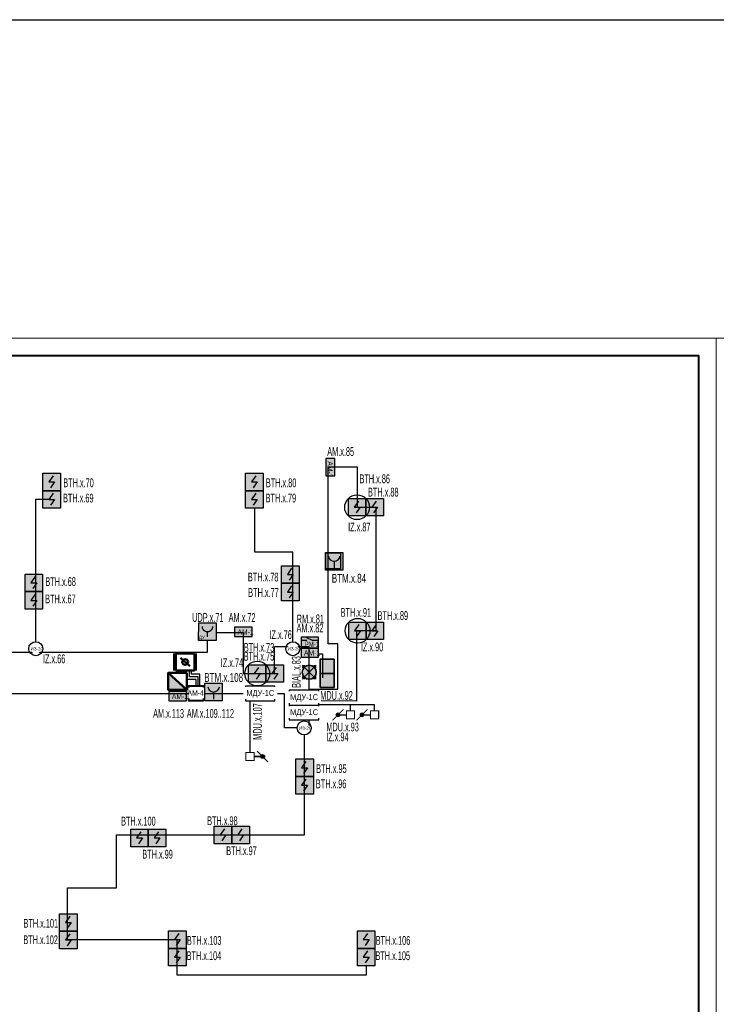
# Model space of a CAD drawing. Header units: millimetres. Extents: x 303602 to 13248484, y -10200551 to -26241.
# Tile 13 of 51: x 490799 to 510667, y -76414 to -48338. Entities that reach past the tile are written whole.
import ezdxf
from ezdxf.enums import TextEntityAlignment as Align

# ---------------------------------------------------------------- set-up
doc = ezdxf.new("R2010")
doc.units = ezdxf.units.MM
doc.set_wipeout_variables(frame=1)
doc.linetypes.add('CONTINOUS', pattern=[0])
for name, color, linetype, lineweight in [('_АПС_Оборудование', 1, 'Continuous', 30), ('RC-Извещатели_пожарные', 1, 'Continuous', 30), ('Воздуховоды', 7, 'Continuous', 18), ('Графика', 253, 'Continuous', 20), ('ОС', 5, 'Continuous', 25), ('Рамка', 7, 'Continuous', 18), ('СС-011-ПОЖ-СИГНАЛИЗАЦИЯ', 1, 'Continuous', 30), ('УГО АПС и АПЗ$0$_АПС_Оборудование', 1, 'Continuous', 30), ('УГО АПС и АПЗ$0$СС-011-ПОЖ-СИГНАЛИЗАЦИЯ', 1, 'Continuous', 30)]:
    doc.layers.add(name, color=color, linetype=linetype, lineweight=lineweight)
for name, color, linetype in [('EI_HATCH_GALV', 7, 'Continuous'), ('RC-Позиционные_обозначения', 7, 'Continuous'), ('АПС', 5, 'Continuous'), ('АПС_Оборудование', 1, 'Continuous'), ('Комментарии', 210, 'Continuous'), ('ПС', 1, 'Continuous'), ('ССПС', 5, 'Continuous'), ('формат', 250, 'Continuous')]:
    doc.layers.add(name, color=color, linetype=linetype)
doc.layers.add('УГО АПС и АПЗ$0$СС_СОУЭ', color=7, linetype='Continuous', lineweight=35, true_color=0x004961)
doc.styles.add('Arial', font='arial.ttf', dxfattribs={"width": 0.9, "height": 700})
doc.styles.add('Arial Narrow', font='ARIALN.TTF', dxfattribs={"width": 0.9, "height": 600})
doc.styles.add('Arial Narrow_Нум', font='ARIALN.TTF', dxfattribs={"width": 0.7, "height": 250})
doc.styles.add('Arial_2', font='arial.ttf', dxfattribs={"width": 0.9, "height": 400})
doc.styles.add('CP.Text', font='arial.ttf')

# ---------------------------------------------------------------- blocks, each defined once
blk = doc.blocks.new('*U39')
at = {"color": 0, "lineweight": 0}
blk.add_lwpolyline([(-594, 0), (0, 0), (0, 420), (-594, 420)], close=True, dxfattribs=at)
at = {"lineweight": 40}
blk.add_lwpolyline([(-574, 5), (-5, 5), (-5, 415), (-574, 415)], close=True, dxfattribs=at)
at = {"style": 'Arial', "width": 0.9, "flags": 8}
blk.add_attdef('FORMAT', (-36.87, 1.26), '', height=2.8, dxfattribs=at)
blk = doc.blocks.new('*U97')
at = {"lineweight": 35, "true_color": 0xffffff}
h = blk.add_hatch(color=7, dxfattribs=at)
h.dxf.hatch_style = 1
h.paths.add_polyline_path([(0, 500), (0, 0), (500, 0), (500, 500)])
at = {"color": 1, "linetype": 'ByBlock', "lineweight": -2}
for p, q in [((289, 426), (167, 250)), ((167, 250), (333, 250)), ((333, 250), (219, 86))]:
    blk.add_line(p, q, dxfattribs=at)
at = {"color": 1, "linetype": 'ByBlock', "lineweight": -2, "ltscale": 0.1}
blk.add_lwpolyline([(0, 500), (500, 500), (500, 0), (0, 0)], close=True, dxfattribs=at)
at = {"color": 0, "linetype": 'ByBlock', "lineweight": -2, "style": 'Arial Narrow_Нум'}
blk.add_attdef('INDEX', (-63, -235), '', height=125, dxfattribs=at)
at = {"color": 0, "linetype": 'ByBlock', "lineweight": -2, "style": 'Arial Narrow_Нум', "width": 0.7}
blk.add_attdef('NUM_DEVICE', (-64, -630), '', height=125, dxfattribs=at)
at = {"color": 0, "linetype": 'ByBlock', "lineweight": -2, "style": 'Arial Narrow_Нум', "flags": 1}
for tag, p in [('NAME_DEVICE', (-64, -421)), ('NUM_POM', (-82, -847))]:
    blk.add_attdef(tag, p, '', height=125, dxfattribs=at)
blk = doc.blocks.new('*U89')
at = {"linetype": 'Continuous', "lineweight": -2, "true_color": 0xffffff}
h = blk.add_hatch(color=7, dxfattribs=at)
h.dxf.hatch_style = 1
h.paths.add_polyline_path([(0, 500), (0, 0), (500, 0), (500, 500)])
at = {"color": 1, "linetype": 'Continuous', "lineweight": -2}
blk.add_line((250, 250), (250, 43), dxfattribs=at)
blk.add_lwpolyline([(0, 500), (500, 500), (500, 0), (0, 0)], close=True, dxfattribs=at)
blk.add_arc((250, 417), 167, 186.4495, 353.5853, dxfattribs=at)
at = {"color": 0, "linetype": 'Continuous', "lineweight": -2, "style": 'Arial Narrow_Нум'}
for tag, p in [('INDEX', (-63, -235)), ('NUM_DEVICE', (-64, -630))]:
    blk.add_attdef(tag, p, '', height=125, dxfattribs=at)
at = {"color": 0, "linetype": 'Continuous', "lineweight": -2, "style": 'Arial Narrow_Нум', "flags": 1}
for tag, p in [('NAME_DEVICE', (-64, -421)), ('NUM_POM', (-82, -847))]:
    blk.add_attdef(tag, p, '', height=125, dxfattribs=at)
blk = doc.blocks.new('УГО АПС и АПЗ$0$A$C0ED213A1')
blk.add_wipeout([(-200, 0), (0, -200), (200, 0), (0, 200)])
blk.add_circle((0, 0), 200)
at = {"layer": 'УГО АПС и АПЗ$0$СС-011-ПОЖ-СИГНАЛИЗАЦИЯ', "color": 1, "style": 'CP.Text', "width": 0.8}
blk.add_text('ИЗ-2О', height=90, dxfattribs=at).set_placement((-145, -47))
blk = doc.blocks.new('авфывыа')
at = {"lineweight": 40, "ltscale": 2, "true_color": 0xffffff}
h = blk.add_hatch(color=7, dxfattribs=at)
h.dxf.hatch_style = 1
h.paths.add_polyline_path([(287843, 200199), (287340, 200199), (287340, 199936), (287843, 199936)])
at = {"layer": 'ОС', "color": 1, "lineweight": 30}
blk.add_lwpolyline([(287843, 200199), (287340, 200199), (287340, 199936), (287843, 199936)], close=True, dxfattribs=at)
at = {"layer": 'ССПС', "color": 1, "lineweight": -2, "ltscale": 1000, "style": 'Arial Narrow', "width": 0.9}
blk.add_text('АМ-1', height=150, dxfattribs=at).set_placement((287425, 199988))
blk = doc.blocks.new('УДП')
at = {"color": 30}
blk.add_wipeout([(324223, -148669), (324222, -149169), (323722, -149169), (323723, -148669)], dxfattribs=at).dxf.layer = 'RC-Извещатели_пожарные'
blk.add_wipeout([(323722, -149169), (323723, -148669), (324223, -148669), (324222, -149169)], dxfattribs=at).dxf.layer = 'RC-Извещатели_пожарные'
at = {"layer": 'EI_HATCH_GALV', "lineweight": 30, "true_color": 0xffffff}
h = blk.add_hatch(color=7, dxfattribs=at)
h.dxf.hatch_style = 1
h.paths.add_polyline_path([(324223, -148669), (324222, -149169), (323722, -149169), (323723, -148669)])
at = {"layer": 'RC-Извещатели_пожарные', "color": 30, "ltscale": 30}
blk.add_lwpolyline([(324223, -148669), (324222, -149169), (323722, -149169), (323723, -148669)], close=True, dxfattribs=at)
at = {"layer": 'RC-Извещатели_пожарные', "color": 30, "ltscale": 30, "const_width": 37.5}
blk.add_lwpolyline([(323823, -148769, 1), (324123, -148769, 1)], format="xyb", dxfattribs=at)
blk.add_lwpolyline([(323972, -148919), (323972, -149069)], dxfattribs=at)
at = {"color": 30, "lineweight": 30, "style": 'Arial Narrow', "width": 0.9}
blk.add_text('ДУ', height=100, dxfattribs=at).set_placement((323814, -149078), align=Align.MIDDLE_CENTER)
blk = doc.blocks.new('ам-4')
blk.add_wipeout([(-197, 213), (223, 213), (223, -207), (-197, -207)]).dxf.layer = 'АПС_Оборудование'
at = {"layer": '_АПС_Оборудование', "lineweight": 40, "ltscale": 100}
blk.add_lwpolyline([(223, -207), (-197, -207), (-197, 213), (223, 213)], close=True, dxfattribs=at)
at = {"layer": '_АПС_Оборудование', "ltscale": 100, "insert": (15, 13), "char_height": 150, "attachment_point": 5, "style": 'Arial Narrow', "bg_fill": 2}
blk.add_mtext_dynamic_manual_height_columns('\\pxi-0.17961;АМ-4', width=300, gutter_width=144375, heights=[0], dxfattribs=at)
blk = doc.blocks.new('_МДУ')
at = {"color": 1}
blk.add_wipeout([(-350, 175), (350, 175), (350, -175), (-350, -175)], dxfattribs=at)
at = {"layer": 'АПС', "color": 1, "lineweight": 30, "ltscale": 200}
blk.add_lwpolyline([(350, 175), (-350, 175), (-350, -175), (350, -175)], close=True, dxfattribs=at)
at = {"layer": 'АПС', "color": 0, "lineweight": 30, "ltscale": 200, "insert": (3, -9), "char_height": 140, "width": 668.29, "attachment_point": 5, "style": 'Arial_2', "bg_fill": 2}
blk.add_mtext('МДУ-1С', dxfattribs=at)
blk = doc.blocks.new('УГО АПС и АПЗ$0$точка сбора')
h = blk.add_hatch(color=255)
h.dxf.hatch_style = 1
h.paths.add_polyline_path([(0, 0), (-88, 88, 0.198912), (-125, 0, 0.198912), (-88, -88)])
h.paths.add_polyline_path([(125, 0, 0.198912), (88, 88), (0, 0), (88, -88, 0.198912)])
h = blk.add_hatch(color=2)
h.dxf.hatch_style = 1
h.paths.add_polyline_path([(88, -88), (0, 0), (-88, -88, 0.414214)])
h.paths.add_polyline_path([(88, 88, 0.414214), (-88, 88), (0, 0)])
at = {"layer": 'УГО АПС и АПЗ$0$СС_СОУЭ', "color": 1}
for p, q in [((-88, 88), (-125, 125)), ((-88, 88), (-125, 88)), ((-88, 88), (-88, 125)), ((88, 88), (125, 125)), ((88, 88), (88, 125)), ((88, 88), (125, 88)), ((-88, -88), (-125, -125)), ((-88, -88), (-125, -88)), ((-88, -88), (-88, -125)), ((88, -88), (125, -125)), ((88, -88), (88, -125)), ((88, -88), (125, -88))]:
    blk.add_line(p, q, dxfattribs=at)
for points in [[(-88, 88), (88, -88)], [(-88, -88), (88, 88)]]:
    blk.add_lwpolyline(points, dxfattribs=at)
blk.add_circle((0, 0), 125, dxfattribs=at)
blk = doc.blocks.new('РМ-4схема')
at = {"lineweight": 40, "ltscale": 2, "true_color": 0xffffff}
h = blk.add_hatch(color=7, dxfattribs=at)
h.dxf.hatch_style = 1
h.paths.add_polyline_path([(-154589, 33976), (-154086, 33976), (-154086, 34289), (-154589, 34289)])
at = {"layer": 'ОС', "color": 1, "lineweight": 30}
for p, q in [((-154260, 34196, 0), (-154420, 34270, 0)), ((-154420, 34196, 0), (-154589, 34196, 0)), ((-154086, 34196, 0), (-154260, 34196, 0))]:
    blk.add_line(p, q, dxfattribs=at)
at = {"layer": 'ОС', "color": 1, "lineweight": 30, "elevation": 0}
blk.add_lwpolyline([(-154086, 34289), (-154589, 34289), (-154589, 33976), (-154086, 33976)], close=True, dxfattribs=at)
at = {"layer": 'ССПС', "color": 1, "lineweight": -2, "ltscale": 1000, "style": 'Arial Narrow_Нум', "width": 0.8}
blk.add_text('РМ-1', height=151, dxfattribs=at).set_placement((-154484, 34011, 0))
blk = doc.blocks.new('УГО АПС и АПЗ$0$A$C7da512b9')
at = {"true_color": 0xffffff}
h = blk.add_hatch(color=7, dxfattribs=at)
h.dxf.hatch_style = 1
h.paths.add_polyline_path([(0, 199.9872), (-399.9744, 199.9872), (-399.9744, -199.9872), (0, -199.9872)])
at = {"lineweight": 35, "true_color": 0x0a0aff}
for points in [[(0, 74.9952), (0, 199.9872), (-399.9744, 199.9872), (-399.9744, 74.9952)], [(-399.9744, -74.9952), (-399.9744, -199.9872), (0, -199.9872), (0, -74.9952)]]:
    blk.add_hatch(color=5, dxfattribs=at).paths.add_polyline_path(points)
at = {"color": 5, "lineweight": 35, "true_color": 0x0a0aff}
for p, q in [((-399.9744, 199.9872), (-399.9744, -199.9872)), ((0, 199.9872), (-399.9744, 199.9872)), ((0, -199.9872), (0, 199.9872)), ((-399.9744, -199.9872), (0, -199.9872))]:
    blk.add_line(p, q, dxfattribs=at)
blk = doc.blocks.new('*U96')
at = {"lineweight": 35, "true_color": 0xffffff}
h = blk.add_hatch(color=7, dxfattribs=at)
h.dxf.hatch_style = 1
h.paths.add_polyline_path([(-2.5, 2.5), (-2.5, -2.5), (2.5, -2.5), (2.5, 2.5)])
at = {"color": 1, "linetype": 'ByBlock', "lineweight": -2}
for p, q in [((0.39, 1.76), (-0.83, 0)), ((-0.83, 0), (0.83, 0)), ((0.83, 0), (-0.31, -1.64))]:
    blk.add_line(p, q, dxfattribs=at)
at = {"color": 1, "linetype": 'ByBlock', "lineweight": -2, "ltscale": 0.1}
blk.add_lwpolyline([(-2.5, 2.5), (2.5, 2.5), (2.5, -2.5), (-2.5, -2.5)], close=True, dxfattribs=at)
at = {"layer": 'RC-Извещатели_пожарные'}
blk.add_circle((0, 0), 3.54, dxfattribs=at)
at = {"layer": 'RC-Извещатели_пожарные', "style": 'Arial Narrow_Нум', "width": 0.7}
blk.add_attdef('PSTN', text='', height=2.5, dxfattribs=at).set_placement((5.33, 2.66), align=Align.BOTTOM_CENTER)
blk = doc.blocks.new('озк_пр')
at = {"layer": 'УГО АПС и АПЗ$0$_АПС_Оборудование', "ltscale": 200}
h = blk.add_hatch(color=1, dxfattribs=at)
h.dxf.hatch_style = 1
h.paths.add_polyline_path([(468761, -41723, 1), (468650, -41723, 1)])
at = {"color": 1, "const_width": 29.5}
blk.add_lwpolyline([(468549, -41567), (468666, -41684)], dxfattribs=at)
at = {"layer": 'УГО АПС и АПЗ$0$_АПС_Оборудование', "color": 1, "lineweight": 35, "ltscale": 200}
blk.add_line((468636, -41723), (468463, -41723), dxfattribs=at)
at = {"layer": 'УГО АПС и АПЗ$0$_АПС_Оборудование', "color": 1, "const_width": 29.5}
blk.add_lwpolyline([(468233, -41839), (468463, -41839), (468463, -41608), (468232, -41608)], close=True, dxfattribs=at)
blk.add_lwpolyline([(468745, -41762), (468862, -41880)], dxfattribs=at)
at = {"layer": 'УГО АПС и АПЗ$0$_АПС_Оборудование', "color": 1}
blk.add_circle((468706, -41723), 55.4, dxfattribs=at)
blk = doc.blocks.new('пд_выт')
at = {"layer": 'Воздуховоды', "true_color": 0xcd6928}
h = blk.add_hatch(color=32, dxfattribs=at)
h.dxf.hatch_style = 1
h.paths.add_polyline_path([(468770, -40558, 1), (468659, -40558, 1)])
at = {"layer": 'Воздуховоды', "color": 32, "lineweight": 30, "true_color": 0xcd6928}
blk.add_line((468645, -40558), (468472, -40558), dxfattribs=at)
at = {"layer": 'Воздуховоды', "color": 32, "true_color": 0xcd6928, "const_width": 29.5}
blk.add_lwpolyline([(468242, -40674), (468472, -40673), (468472, -40443), (468241, -40443)], close=True, dxfattribs=at)
for points in [[(468558, -40401), (468675, -40519)], [(468754, -40597), (468871, -40714)]]:
    blk.add_lwpolyline(points, dxfattribs=at)
at = {"layer": 'Воздуховоды', "color": 32, "true_color": 0xcd6928}
blk.add_circle((468715, -40558), 55.4, dxfattribs=at)
blk = doc.blocks.new('СПЖ')
at = {"layer": 'Графика', "lineweight": 50}
blk.add_hatch(color=1, dxfattribs=at).paths.add_polyline_path([(304821, -36194), (304291, -35711), (304291, -36194)])
at = {"layer": 'Графика', "color": 1, "lineweight": 50}
blk.add_line((304291, -35711), (304821, -36194), dxfattribs=at)
blk.add_lwpolyline([(304821, -35711), (304821, -36194), (304291, -36194), (304291, -35711)], close=True, dxfattribs=at)
blk = doc.blocks.new('ДЗ')
at = {"layer": 'Графика', "color": 1, "lineweight": 50}
for p, q in [((304243, -36530), (304243, -37013)), ((304423, -36650), (304688, -36892)), ((304859, -36530), (304859, -37013))]:
    blk.add_line(p, q, dxfattribs=at)
blk.add_lwpolyline([(304821, -36530), (304821, -37013), (304291, -37013), (304291, -36530)], close=True, dxfattribs=at)
blk.add_circle((304556, -36771), 81.3, dxfattribs=at)

msp = doc.modelspace()

# ---------------------------------------------------------------- linework, layer by layer
at = {"layer": 'RC-Извещатели_пожарные', "lineweight": 30}
msp.add_lwpolyline([(489905, -66373), (496158, -66373), (496158, -65814), (497172, -65814), (497172, -66977), (498070, -66977), (498070, -66210), (499043, -66214), (499043, -67427), (499875, -67427), (499875, -66134), (499598, -66134), (499598, -61086), (500425, -61086), (500425, -62235), (500956, -62235), (500956, -65761), (500409, -65761), (500409, -67767), (499043, -67760), (499043, -68532), (498351, -68532), (498351, -67559), (477950, -67559)], dxfattribs=at)
at = {"layer": 'Комментарии', "lineweight": 30}
msp.add_lwpolyline([(499528, -63538), (499951, -63538), (499951, -63994), (499528, -63994)], close=True, dxfattribs=at)
at = {"layer": 'Рамка'}
msp.add_lwpolyline([(453267, -98921), (510167, -98921), (510167, -57921), (453267, -57921)], close=True, dxfattribs=at)
at = {"layer": 'СС-011-ПОЖ-СИГНАЛИЗАЦИЯ', "lineweight": 30}
for points in [[(491258, -66165), (491258, -62014), (491688, -62014)], [(498589, -66335), (498589, -66160), (498589, -63520), (497502, -63520), (497502, -62270)], [(500682, -75320), (500682, -75580), (495290, -75580), (495290, -74580), (492167, -74580), (492167, -73096), (493558, -73096), (493558, -71585), (498924, -71585), (498924, -68736)]]:
    msp.add_lwpolyline(points, dxfattribs=at)
at = {"layer": 'СС-011-ПОЖ-СИГНАЛИЗАЦИЯ', "color": 30, "lineweight": 30}
msp.add_lwpolyline([(499326, -66422), (499439, -66422), (499439, -67101)], dxfattribs=at)
at = {"layer": 'СС-011-ПОЖ-СИГНАЛИЗАЦИЯ', "color": 30, "lineweight": 30, "true_color": 0xf26722}
msp.add_lwpolyline([(500234, -68045), (500234, -67863)], dxfattribs=at)

# ---------------------------------------------------------------- block references
at = {"color": 6, "rotation": 270}
msp.add_blockref('авфывыа', (299592, 226494), dxfattribs=at)
at = {"color": 7, "linetype": 'CONTINOUS', "lineweight": 30, "ltscale": 100}
ref = msp.add_blockref('*U89', (499518, -64031), dxfattribs=dict(at, xscale=1.000735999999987, yscale=1.000735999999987, zscale=1.000735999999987))
ref.add_attrib('NUM_DEVICE', 'BTM.x.84', (499700, -64391), dxfattribs={"color": 0, "linetype": 'Continuous', "lineweight": -2, "ltscale": 100, "height": 250.2, "style": 'Arial Narrow_Нум', "width": 0.8})
at = {"color": 6}
msp.add_blockref('авфывыа', (209585, -265861), dxfattribs=at)
at = {"color": 7, "linetype": 'CONTINOUS', "lineweight": 30, "ltscale": 100}
ref = msp.add_blockref('*U89', (496078, -67760), dxfattribs=dict(at, xscale=1.000735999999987, yscale=1.000735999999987, zscale=1.000735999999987))
ref.add_attrib('NUM_DEVICE', 'BTM.x.108', (496062, -67219), dxfattribs={"color": 0, "linetype": 'Continuous', "lineweight": -2, "ltscale": 100, "height": 250.2, "style": 'Arial Narrow_Нум', "width": 0.8})
at = {"layer": 'RC-Извещатели_пожарные'}
ref = msp.add_blockref('*U96', (500423, -62239), dxfattribs=dict(at, xscale=100, yscale=100, zscale=100))
ref.add_attrib('PSTN', 'BTH.x.86', dxfattribs={"layer": 'RC-Позиционные_обозначения', "height": 250, "style": 'Arial Narrow_Нум', "width": 0.7}).set_placement((500925, -61305), align=Align.TOP_CENTER)
ref = msp.add_blockref('*U96', (500435, -65763), dxfattribs=dict(at, xscale=100, yscale=100, zscale=100))
ref.add_attrib('PSTN', 'BTH.x.91', dxfattribs={"layer": 'RC-Позиционные_обозначения', "height": 250, "style": 'Arial Narrow_Нум', "width": 0.7}).set_placement((500386, -65115), align=Align.TOP_CENTER)
at = {"layer": 'RC-Извещатели_пожарные', "lineweight": 30}
msp.add_blockref('ДЗ', (190963, -29882), dxfattribs=at)
at = {"layer": 'ПС', "color": 7, "linetype": 'CONTINOUS', "lineweight": 30, "ltscale": 100}
ref = msp.add_blockref('*U97', (491463, -61770), dxfattribs=dict(at, xscale=1.000736, yscale=1.000736, zscale=1.000736))
ref.add_attrib('NUM_DEVICE', 'BTH.x.70', dxfattribs={"layer": '0', "color": 0, "linetype": 'ByBlock', "lineweight": -2, "ltscale": 100, "height": 250.2, "style": 'Arial Narrow_Нум', "width": 0.7}).set_placement((492478, -61668), align=Align.CENTER)
ref = msp.add_blockref('*U97', (497241, -61770), dxfattribs=dict(at, xscale=1.000736, yscale=1.000736, zscale=1.000736))
ref.add_attrib('NUM_DEVICE', 'BTH.x.80', dxfattribs={"layer": '0', "color": 0, "linetype": 'ByBlock', "lineweight": -2, "ltscale": 100, "height": 250.2, "style": 'Arial Narrow_Нум', "width": 0.7}).set_placement((498255, -61668), align=Align.CENTER)
ref = msp.add_blockref('*U97', (500673, -62489), dxfattribs=dict(at, xscale=1.000736, yscale=1.000736, zscale=1.000736))
ref.add_attrib('NUM_DEVICE', 'BTH.x.88', dxfattribs={"layer": '0', "color": 0, "linetype": 'ByBlock', "lineweight": -2, "ltscale": 100, "height": 250.2, "style": 'Arial Narrow_Нум', "width": 0.7}).set_placement((501169, -61935), align=Align.CENTER)
ref = msp.add_blockref('*U97', (491463, -62270), dxfattribs=dict(at, xscale=1.000736, yscale=1.000736, zscale=1.000736))
ref.add_attrib('NUM_DEVICE', 'BTH.x.69', dxfattribs={"layer": '0', "color": 0, "linetype": 'ByBlock', "lineweight": -2, "ltscale": 100, "height": 250.2, "style": 'Arial Narrow_Нум', "width": 0.7}).set_placement((492471, -62103), align=Align.CENTER)
ref = msp.add_blockref('*U97', (497241, -62270), dxfattribs=dict(at, xscale=1.000736, yscale=1.000736, zscale=1.000736))
ref.add_attrib('NUM_DEVICE', 'BTH.x.79', dxfattribs={"layer": '0', "color": 0, "linetype": 'ByBlock', "lineweight": -2, "ltscale": 100, "height": 250.2, "style": 'Arial Narrow_Нум', "width": 0.7}).set_placement((498249, -62103), align=Align.CENTER)
ref = msp.add_blockref('*U97', (498267, -64408), dxfattribs=dict(at, xscale=1.000736, yscale=1.000736, zscale=1.000736))
ref.add_attrib('NUM_DEVICE', 'BTH.x.78', dxfattribs={"layer": '0', "color": 0, "linetype": 'ByBlock', "lineweight": -2, "ltscale": 100, "height": 250.2, "style": 'Arial Narrow_Нум', "width": 0.7}).set_placement((497743, -64356), align=Align.CENTER)
ref = msp.add_blockref('*U97', (490952, -64646), dxfattribs=dict(at, xscale=1.000736, yscale=1.000736, zscale=1.000736))
ref.add_attrib('NUM_DEVICE', 'BTH.x.68', dxfattribs={"layer": '0', "color": 0, "linetype": 'ByBlock', "lineweight": -2, "ltscale": 100, "height": 250.2, "style": 'Arial Narrow_Нум', "width": 0.7}).set_placement((491967, -64486), align=Align.CENTER)
ref = msp.add_blockref('*U97', (498267, -64908), dxfattribs=dict(at, xscale=1.000736, yscale=1.000736, zscale=1.000736))
ref.add_attrib('NUM_DEVICE', 'BTH.x.77', dxfattribs={"layer": '0', "color": 0, "linetype": 'ByBlock', "lineweight": -2, "ltscale": 100, "height": 250.2, "style": 'Arial Narrow_Нум', "width": 0.7}).set_placement((497752, -64797), align=Align.CENTER)
ref = msp.add_blockref('*U97', (490952, -65146), dxfattribs=dict(at, xscale=1.000736, yscale=1.000736, zscale=1.000736))
ref.add_attrib('NUM_DEVICE', 'BTH.x.67', dxfattribs={"layer": '0', "color": 0, "linetype": 'ByBlock', "lineweight": -2, "ltscale": 100, "height": 250.2, "style": 'Arial Narrow_Нум', "width": 0.7}).set_placement((491960, -64980), align=Align.CENTER)
ref = msp.add_blockref('*U97', (500678, -66013), dxfattribs=dict(at, xscale=1.000736, yscale=1.000736, zscale=1.000736))
ref.add_attrib('NUM_DEVICE', 'BTH.x.89', dxfattribs={"layer": '0', "color": 0, "linetype": 'ByBlock', "lineweight": -2, "ltscale": 100, "height": 250.2, "style": 'Arial Narrow_Нум', "width": 0.7}).set_placement((501441, -65454), align=Align.CENTER)
ref = msp.add_blockref('*U97', (498674, -69919), dxfattribs=dict(at, xscale=1.000736, yscale=1.000736, zscale=1.000736))
ref.add_attrib('NUM_DEVICE', 'BTH.x.95', dxfattribs={"layer": '0', "color": 0, "linetype": 'ByBlock', "lineweight": -2, "ltscale": 100, "height": 250.2, "style": 'Arial Narrow_Нум', "width": 0.7}).set_placement((499689, -69818), align=Align.CENTER)
ref = msp.add_blockref('*U97', (498674, -70419), dxfattribs=dict(at, xscale=1.000736, yscale=1.000736, zscale=1.000736))
ref.add_attrib('NUM_DEVICE', 'BTH.x.96', dxfattribs={"layer": '0', "color": 0, "linetype": 'ByBlock', "lineweight": -2, "ltscale": 100, "height": 250.2, "style": 'Arial Narrow_Нум', "width": 0.7}).set_placement((499682, -70253), align=Align.CENTER)
ref = msp.add_blockref('*U97', (493966, -71920), dxfattribs=dict(at, xscale=1.000736, yscale=1.000736, zscale=1.000736))
ref.add_attrib('NUM_DEVICE', 'BTH.x.100', dxfattribs={"layer": '0', "color": 0, "linetype": 'ByBlock', "lineweight": -2, "ltscale": 100, "height": 250.2, "style": 'Arial Narrow_Нум', "width": 0.7}).set_placement((494184, -71317), align=Align.CENTER)
ref = msp.add_blockref('*U97', (496350, -71835), dxfattribs=dict(at, xscale=1.000736, yscale=1.000736, zscale=1.000736))
ref.add_attrib('NUM_DEVICE', 'BTH.x.98', dxfattribs={"layer": '0', "color": 0, "linetype": 'ByBlock', "lineweight": -2, "ltscale": 100, "height": 250.2, "style": 'Arial Narrow_Нум', "width": 0.7}).set_placement((496580, -71305), align=Align.CENTER)
ref = msp.add_blockref('*U97', (494466, -71920), dxfattribs=dict(at, xscale=1.000736, yscale=1.000736, zscale=1.000736))
ref.add_attrib('NUM_DEVICE', 'BTH.x.99', dxfattribs={"layer": '0', "color": 0, "linetype": 'ByBlock', "lineweight": -2, "ltscale": 100, "height": 250.2, "style": 'Arial Narrow_Нум', "width": 0.7}).set_placement((494731, -72259), align=Align.CENTER)
ref = msp.add_blockref('*U97', (496850, -71835), dxfattribs=dict(at, xscale=1.000736, yscale=1.000736, zscale=1.000736))
ref.add_attrib('NUM_DEVICE', 'BTH.x.97', dxfattribs={"layer": '0', "color": 0, "linetype": 'ByBlock', "lineweight": -2, "ltscale": 100, "height": 250.2, "style": 'Arial Narrow_Нум', "width": 0.7}).set_placement((497125, -72161), align=Align.CENTER)
ref = msp.add_blockref('*U97', (491939, -74330), dxfattribs=dict(at, xscale=1.000736, yscale=1.000736, zscale=1.000736))
ref.add_attrib('NUM_DEVICE', 'BTH.x.101', dxfattribs={"layer": '0', "color": 0, "linetype": 'ByBlock', "lineweight": -2, "ltscale": 100, "height": 250.2, "style": 'Arial Narrow_Нум', "width": 0.7}).set_placement((491401, -74230), align=Align.CENTER)
ref = msp.add_blockref('*U97', (491939, -74830), dxfattribs=dict(at, xscale=1.000736, yscale=1.000736, zscale=1.000736))
ref.add_attrib('NUM_DEVICE', 'BTH.x.102', dxfattribs={"layer": '0', "color": 0, "linetype": 'ByBlock', "lineweight": -2, "ltscale": 100, "height": 250.2, "style": 'Arial Narrow_Нум', "width": 0.7}).set_placement((491396, -74699), align=Align.CENTER)
ref = msp.add_blockref('*U97', (495046, -74820), dxfattribs=dict(at, xscale=1.000736, yscale=1.000736, zscale=1.000736))
ref.add_attrib('NUM_DEVICE', 'BTH.x.103', dxfattribs={"layer": '0', "color": 0, "linetype": 'ByBlock', "lineweight": -2, "ltscale": 100, "height": 250.2, "style": 'Arial Narrow_Нум', "width": 0.7}).set_placement((496061, -74718), align=Align.CENTER)
ref = msp.add_blockref('*U97', (500432, -74820), dxfattribs=dict(at, xscale=1.000736, yscale=1.000736, zscale=1.000736))
ref.add_attrib('NUM_DEVICE', 'BTH.x.106', dxfattribs={"layer": '0', "color": 0, "linetype": 'ByBlock', "lineweight": -2, "ltscale": 100, "height": 250.2, "style": 'Arial Narrow_Нум', "width": 0.7}).set_placement((501446, -74718), align=Align.CENTER)
ref = msp.add_blockref('*U97', (495046, -75320), dxfattribs=dict(at, xscale=1.000736, yscale=1.000736, zscale=1.000736))
ref.add_attrib('NUM_DEVICE', 'BTH.x.104', dxfattribs={"layer": '0', "color": 0, "linetype": 'ByBlock', "lineweight": -2, "ltscale": 100, "height": 250.2, "style": 'Arial Narrow_Нум', "width": 0.7}).set_placement((496054, -75153), align=Align.CENTER)
ref = msp.add_blockref('*U97', (500432, -75320), dxfattribs=dict(at, xscale=1.000736, yscale=1.000736, zscale=1.000736))
ref.add_attrib('NUM_DEVICE', 'BTH.x.105', dxfattribs={"layer": '0', "color": 0, "linetype": 'ByBlock', "lineweight": -2, "ltscale": 100, "height": 250.2, "style": 'Arial Narrow_Нум', "width": 0.7}).set_placement((501439, -75153), align=Align.CENTER)
at = {"layer": 'СС-011-ПОЖ-СИГНАЛИЗАЦИЯ', "lineweight": 30, "xscale": -1}
for p in [(968591, -27602), (969279, -27602)]:
    msp.add_blockref('пд_выт', p, dxfattribs=at)
at = {"layer": 'СС-011-ПОЖ-СИГНАЛИЗАЦИЯ', "lineweight": 30}
msp.add_blockref('озк_пр', (29020, -27625), dxfattribs=at)
at = {"layer": 'УГО АПС и АПЗ$0$_АПС_Оборудование', "xscale": 1.6, "yscale": 1.6, "zscale": 1.6, "rotation": 270}
msp.add_blockref('УГО АПС и АПЗ$0$точка сбора', (499058, -66945), dxfattribs=at)
at = {"layer": 'УГО АПС и АПЗ$0$_АПС_Оборудование', "rotation": 270}
msp.add_blockref('УГО АПС и АПЗ$0$A$C7da512b9', (499572, -66977), dxfattribs=at)
at = {"layer": 'формат', "xscale": 100, "yscale": 100, "zscale": 100}
for p in [(510667, -99421), (570067, -99421)]:
    msp.add_blockref('*U39', p, dxfattribs=at)

# ---------------------------------------------------------------- texts
at = {"lineweight": 30, "style": 'Arial Narrow_Нум', "width": 0.7}
for s, p in [('AM.x.85', (499571, -60776)), ('IZ.x.87', (500167, -62928)), ('AM.x.72', (496760, -65509)), ('RM.x.81', (498701, -65551)), ('AM.x.82', (498696, -65809)), ('IZ.x.90', (500530, -66348)), ('IZ.x.74', (496534, -66800)), ('AM.x.113', (494605, -68244)), ('AM.x.109..112', (495566, -68244)), ('MDU.x.93', (499545, -68632)), ('IZ.x.94', (499542, -68915))]:
    msp.add_text(s, height=250, dxfattribs=at).set_placement(p)

# ---------------------------------------------------------------- next in the draw order: block references
at = {"layer": '_АПС_Оборудование'}
msp.add_blockref('ам-4', (495817, -67550), dxfattribs=at)
at = {"layer": '_АПС_Оборудование', "color": 0, "lineweight": 30, "xscale": 1.2, "yscale": 1.2, "zscale": 1.2}
msp.add_blockref('_МДУ', (497658, -67550), dxfattribs=at)
at = {"layer": 'СС-011-ПОЖ-СИГНАЛИЗАЦИЯ', "lineweight": 30}
msp.add_blockref('УДП', (172181, 83129), dxfattribs=at)
at = {"layer": 'УГО АПС и АПЗ$0$_АПС_Оборудование'}
for p in [(491258, -66274), (498589, -66274), (498913, -68534)]:
    msp.add_blockref('УГО АПС и АПЗ$0$A$C0ED213A1', p, dxfattribs=at)

# ---------------------------------------------------------------- next in the draw order: linework, layer by layer
at = {"layer": 'СС-011-ПОЖ-СИГНАЛИЗАЦИЯ', "color": 30, "lineweight": 30, "true_color": 0xf26722}
for points in [[(495887, -67343), (495887, -67078), (495639, -67078), (495639, -66895)], [(495941, -67337), (495941, -67000), (495702, -67000), (495702, -66895)], [(495830, -67337), (495830, -67156), (495562, -67156)], [(497368, -69233), (497368, -67760)]]:
    msp.add_lwpolyline(points, dxfattribs=at)

# ---------------------------------------------------------------- next in the draw order: block references
msp.add_blockref('РМ-4схема', (653412, -100233, 0))
at = {"color": 6}
for p in [(211483, -266456), (207715, -267697)]:
    msp.add_blockref('авфывыа', p, dxfattribs=at)
at = {"layer": '_АПС_Оборудование', "color": 0, "lineweight": 30, "xscale": 1.2, "yscale": 1.2, "zscale": 1.2}
msp.add_blockref('_МДУ', (498908, -68097), dxfattribs=at)
at = {"layer": 'RC-Извещатели_пожарные'}
ref = msp.add_blockref('*U96', (497574, -66982), dxfattribs=dict(at, xscale=100, yscale=100, zscale=100))
ref.add_attrib('PSTN', 'BTH.x.73', dxfattribs={"layer": 'RC-Позиционные_обозначения', "height": 250, "style": 'Arial Narrow_Нум', "width": 0.7}).set_placement((497625, -66112), align=Align.TOP_CENTER)
at = {"layer": 'RC-Извещатели_пожарные', "lineweight": 30}
msp.add_blockref('СПЖ', (190741, -31252), dxfattribs=at)
at = {"layer": 'ПС', "color": 7, "linetype": 'CONTINOUS', "lineweight": 30, "ltscale": 100}
ref = msp.add_blockref('*U97', (497824, -67232), dxfattribs=dict(at, xscale=1.000736, yscale=1.000736, zscale=1.000736))
ref.add_attrib('NUM_DEVICE', 'BTH.x.75', dxfattribs={"layer": '0', "color": 0, "linetype": 'ByBlock', "lineweight": -2, "ltscale": 100, "height": 250.2, "style": 'Arial Narrow_Нум', "width": 0.7}).set_placement((497623, -66614), align=Align.CENTER)

# ---------------------------------------------------------------- next in the draw order: texts
at = {"lineweight": 30, "style": 'Arial Narrow_Нум', "width": 0.7}
for s, p in [('UDP.x.71', (495719, -65509)), ('IZ.x.76', (497923, -65997)), ('IZ.x.66', (491463, -66688))]:
    msp.add_text(s, height=250, dxfattribs=at).set_placement(p)
msp.add_text('MDU.x.107', height=250, rotation=90, dxfattribs=at).set_placement((497705, -68872))

# ---------------------------------------------------------------- next in the draw order: block references
at = {"layer": '_АПС_Оборудование', "color": 0, "lineweight": 30, "xscale": 1.2, "yscale": 1.2, "zscale": 1.2}
msp.add_blockref('_МДУ', (498908, -67670), dxfattribs=at)

# ---------------------------------------------------------------- next in the draw order: linework, layer by layer
at = {"layer": 'RC-Извещатели_пожарные', "lineweight": 30}
msp.add_lwpolyline([(329285, -48338), (1052378, -48338), (1052378, -104490), (329285, -104490)], close=True, dxfattribs=at)
at = {"layer": 'СС-011-ПОЖ-СИГНАЛИЗАЦИЯ', "color": 30, "lineweight": 30, "true_color": 0xf26722}
msp.add_lwpolyline([(499328, -67863), (500909, -67863), (500909, -68045)], dxfattribs=at)

# ---------------------------------------------------------------- next in the draw order: block references
at = {"layer": 'УГО АПС и АПЗ$0$_АПС_Оборудование', "rotation": 270}
msp.add_blockref('УГО АПС и АПЗ$0$A$C7da512b9', (499572, -67377), dxfattribs=at)

# ---------------------------------------------------------------- next in the draw order: texts
at = {"lineweight": 30, "style": 'Arial Narrow_Нум', "width": 0.7}
msp.add_text('BIAL.x.83', height=250, rotation=90, dxfattribs=at).set_placement((498813, -67391))
msp.add_text('MDU.x.92', height=250, dxfattribs=at).set_placement((499372, -67732))

doc.saveas('drawing.dxf')
